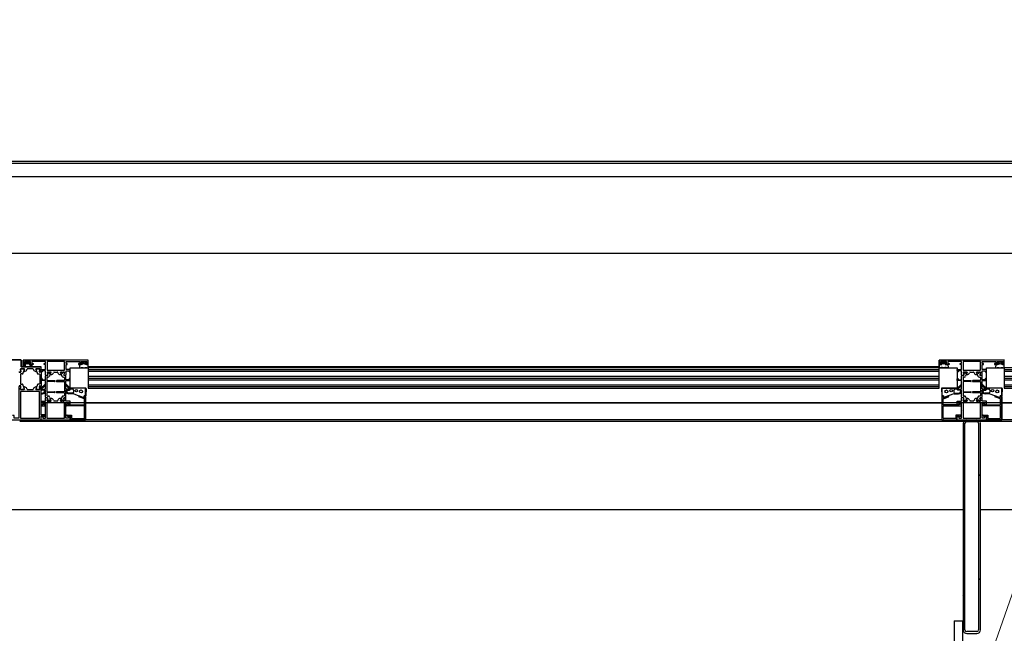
# Model space of a CAD drawing. Header units: millimetres. Extents: x 45983 to 94428, y -13359 to 18562.
# Tile 50 of 57: x 85536 to 86688, y 14609 to 15328. Entities that reach past the tile are written whole.
import ezdxf

# ---------------------------------------------------------------- set-up
doc = ezdxf.new("R2010")
doc.units = ezdxf.units.MM
doc.layers.add('Kanał', color=30, linetype='Continuous', lineweight=30)

msp = doc.modelspace()

# ---------------------------------------------------------------- hatches: boundary and pattern name
h = msp.add_hatch()
h.set_pattern_fill('FP_143', color=256, style=0, pattern_type=2)
h.set_pattern_definition([(45, (-2143.33, -11145.76), (-251.4472, 251.4472), []), (45, (-2143.33, -10764.76), (-251.4472, 251.4472), [])])
h.paths.add_polyline_path([(86656, 14609.4), (86658.8, 14610.6), (86656, 14611.4), (86641.2, 14610.6), (86644, 14609.4)], flags=0)
h.paths.add_polyline_path([(86658.8, 14610.6), (86660, 14613.4), (86657.4, 14612)], flags=0)
h.paths.add_polyline_path([(86641.2, 14610.6), (86642.6, 14612), (86640, 14613.4)], flags=0)
h.paths.add_polyline_path([(86658.8, 14858.3), (86656, 14859.4), (86644, 14859.4), (86641.2, 14858.3), (86644, 14857.4), (86656, 14857.4)], flags=0)
h.paths.add_polyline_path([(86660, 14855.4), (86658.8, 14858.3), (86657.4, 14856.8)], flags=0)
h.paths.add_polyline_path([(86658, 14613.4), (86660, 14613.4), (86660, 14855.4), (86658, 14855.4), (86658, 14768.8)], flags=0)
h.paths.add_polyline_path([(86640, 14855.4), (86642.6, 14856.8), (86641.2, 14858.3)], flags=0)
h.paths.add_polyline_path([(86640, 14613.4), (86642, 14613.4), (86642, 14855.4), (86640, 14855.4), (86640, 14768.8)], flags=0)

# ---------------------------------------------------------------- linework, layer by layer
for p, q in [((91190, 15161.9), (81724.5, 15161.9)), ((81724.5, 15160.1), (91190, 15160.1)), ((75653.1, 15144.2), (91190, 15144.2)), ((92062.4, 15054.2), (75653.1, 15054.2)), ((85507.1, 14929.9), (85537.9, 14929.9)), ((85537.8, 14929.4), (85537.8, 14921.4)), ((85540.3, 14924.4), (85540.3, 14929.4)), ((85616.1, 14929.4), (85540.3, 14929.4)), ((85548.8, 14927.9), (85541.8, 14927.9)), ((85541.8, 14927.9), (85541.8, 14925.4)), ((85547.4, 14927.9), (85543.8, 14927.9)), ((85543.9, 14927.4), (85546.8, 14927.4)), ((85548.8, 14925.4), (85548.8, 14927.9)), ((85566.3, 14927.6), (85550.3, 14927.6)), ((85550.3, 14927.6), (85550.3, 14925.4)), ((85566.3, 14925.4), (85566.3, 14927.6)), ((85568.2, 14927.6), (85568.2, 14917.4)), ((85588.6, 14927.6), (85568.2, 14927.6)), ((85588.6, 14917.4), (85588.6, 14927.6)), ((85590.4, 14927.6), (85606.4, 14927.6)), ((85590.4, 14925.4), (85590.4, 14927.6)), ((85606.4, 14927.6), (85606.4, 14925.4)), ((85607.9, 14927.9), (85614.9, 14927.9)), ((85607.9, 14925.4), (85607.9, 14927.9)), ((85612.8, 14927.4), (85609.9, 14927.4)), ((85614.9, 14927.9), (85614.9, 14925.4)), ((85616.4, 14924.4), (85616.4, 14929.2)), ((86612, 14924.4), (86612, 14929.4)), ((86687.8, 14929.4), (86612, 14929.4)), ((86620.5, 14927.9), (86613.5, 14927.9)), ((86613.5, 14927.9), (86613.5, 14925.4)), ((86615.5, 14927.4), (86618.4, 14927.4)), ((86620.5, 14925.4), (86620.5, 14927.9)), ((86638, 14927.6), (86622, 14927.6)), ((86622, 14927.6), (86622, 14925.4)), ((86638, 14925.4), (86638, 14927.6)), ((86639.8, 14927.6), (86639.8, 14917.4)), ((86660.2, 14927.6), (86639.8, 14927.6)), ((86660.2, 14917.4), (86660.2, 14927.6)), ((86662, 14927.6), (86678, 14927.6)), ((86662, 14925.4), (86662, 14927.6)), ((86678, 14927.6), (86678, 14925.4)), ((86679.5, 14927.9), (86686.5, 14927.9)), ((86679.5, 14925.4), (86679.5, 14927.9)), ((86684.5, 14927.4), (86681.6, 14927.4)), ((86686.5, 14927.9), (86686.5, 14925.4)), ((86688, 14924.4), (86688, 14929.2)), ((85537.8, 14921.4), (85561.3, 14921.4)), ((85537.9, 14921.9), (85561.3, 14921.9)), ((85540.1, 14921.9), (85540.3, 14924.1)), ((85542.3, 14924.4), (85540.3, 14924.4)), ((85540.6, 14924.4), (85543.4, 14924.4)), ((85541.1, 14916.1), (85541.9, 14916.1)), ((85541.8, 14925.4), (85543.3, 14925.4)), ((85542.7, 14926), (85543.4, 14927.2)), ((85543.4, 14925.6), (85542.9, 14925.7)), ((85543.4, 14924.4), (85543.4, 14925.6)), ((85544.1, 14921.4), (85547.6, 14921.4)), ((85544.7, 14918), (85545.1, 14919.1)), ((85545.5, 14919.4), (85551.4, 14919.4)), ((85547.2, 14927.2), (85547.9, 14926)), ((85547.7, 14925.7), (85547.3, 14925.6)), ((85547.3, 14925.6), (85547.3, 14924.4)), ((85547.3, 14925.4), (85548.8, 14925.4)), ((85547.3, 14924.4), (85550, 14924.4)), ((85551.8, 14924.4), (85548.3, 14924.4)), ((85550.3, 14925.4), (85551.8, 14925.4)), ((85550.3, 14924.1), (85550.5, 14921.9)), ((85551.8, 14925.4), (85551.8, 14924.4)), ((85551.9, 14919.1), (85552.3, 14918)), ((85555.1, 14916.1), (85555.9, 14916.1)), ((85561.3, 14918.3), (85566.3, 14918.4)), ((85561.4, 14915.4), (85561.3, 14918.3)), ((85566.3, 14916.9), (85562.5, 14916.9)), ((85562.5, 14916.9), (85562.5, 14915.5)), ((85564.8, 14924.4), (85564.8, 14925.4)), ((85564.8, 14925.4), (85566.3, 14925.4)), ((85566.3, 14924.4), (85564.8, 14924.4)), ((85566.3, 14918.4), (85566.3, 14924.4)), ((85566.3, 14912.1), (85566.3, 14916.9)), ((85568.2, 14917.4), (85588.6, 14917.4)), ((85591.9, 14925.4), (85590.4, 14925.4)), ((85590.4, 14924.4), (85591.9, 14924.4)), ((85590.4, 14918.4), (85590.4, 14924.4)), ((85595.3, 14918.3), (85590.4, 14918.4)), ((85590.4, 14916.9), (85594.1, 14916.9)), ((85590.4, 14912.1), (85590.4, 14916.9)), ((85591.9, 14924.4), (85591.9, 14925.4)), ((85594.1, 14916.9), (85594.1, 14915.5)), ((85595.2, 14915.4), (85595.3, 14918.3)), ((85604.9, 14925.4), (85604.9, 14924.4)), ((85606.4, 14925.4), (85604.9, 14925.4)), ((85604.9, 14924.4), (85608.3, 14924.4)), ((85606.3, 14924.1), (85606.1, 14920.7)), ((85606.4, 14920.4), (85607.6, 14920.4)), ((85609.4, 14924.4), (85606.6, 14924.4)), ((85607.6, 14920.4), (85608.4, 14920.5)), ((85609.3, 14925.4), (85607.9, 14925.4)), ((85608.4, 14920.5), (85610, 14920.5)), ((85609.5, 14927.2), (85608.8, 14926)), ((85608.9, 14925.7), (85609.4, 14925.6)), ((85609.4, 14925.6), (85609.4, 14924.4)), ((85610, 14920.5), (85610.7, 14920.4)), ((85610.7, 14920.4), (85612, 14920.4)), ((85612, 14920.4), (85612.7, 14920.5)), ((85612.7, 14920.5), (85614.3, 14920.5)), ((85613.9, 14926), (85613.2, 14927.2)), ((85613.3, 14925.6), (85613.8, 14925.7)), ((85613.3, 14924.4), (85613.3, 14925.6)), ((85616.1, 14924.4), (85613.3, 14924.4)), ((85614.9, 14925.4), (85613.4, 14925.4)), ((85614.3, 14920.5), (85615.1, 14920.4)), ((85614.4, 14924.4), (85616.4, 14924.4)), ((85615.1, 14920.4), (85616.3, 14920.4)), ((85616.6, 14920.7), (85616.4, 14924.1)), ((86612, 14921.4), (85616.4, 14921.4)), ((86612, 14920.4), (85616.4, 14920.4)), ((85616.4, 14920.4), (85616.4, 14896.4)), ((85616.4, 14918.4), (86612, 14918.4)), ((85616.4, 14916.4), (86612, 14916.4)), ((86611.7, 14920.7), (86612, 14924.1)), ((86614, 14924.4), (86612, 14924.4)), ((86612, 14896.4), (86612, 14920.4)), ((86613.3, 14920.4), (86612, 14920.4)), ((86612.3, 14924.4), (86615, 14924.4)), ((86614.1, 14920.5), (86613.3, 14920.4)), ((86613.5, 14925.4), (86615, 14925.4)), ((86615.7, 14920.5), (86614.1, 14920.5)), ((86614.4, 14926), (86615.1, 14927.2)), ((86615, 14925.6), (86614.6, 14925.7)), ((86615, 14924.4), (86615, 14925.6)), ((86616.4, 14920.4), (86615.7, 14920.5)), ((86617.6, 14920.4), (86616.4, 14920.4)), ((86618.3, 14920.5), (86617.6, 14920.4)), ((86619.9, 14920.5), (86618.3, 14920.5)), ((86618.9, 14927.2), (86619.6, 14926)), ((86619.4, 14925.7), (86618.9, 14925.6)), ((86618.9, 14925.6), (86618.9, 14924.4)), ((86618.9, 14924.4), (86621.7, 14924.4)), ((86619, 14925.4), (86620.5, 14925.4)), ((86620.7, 14920.4), (86619.9, 14920.5)), ((86623.5, 14924.4), (86620, 14924.4)), ((86622, 14920.4), (86620.7, 14920.4)), ((86622, 14925.4), (86623.5, 14925.4)), ((86622, 14924.1), (86622.3, 14920.7)), ((86623.5, 14925.4), (86623.5, 14924.4)), ((86633, 14918.3), (86638, 14918.4)), ((86633.1, 14915.4), (86633, 14918.3)), ((86638, 14916.9), (86634.2, 14916.9)), ((86634.2, 14916.9), (86634.2, 14915.5)), ((86636.5, 14924.4), (86636.5, 14925.4)), ((86636.5, 14925.4), (86638, 14925.4)), ((86638, 14924.4), (86636.5, 14924.4)), ((86638, 14918.4), (86638, 14924.4)), ((86638, 14912.1), (86638, 14916.9)), ((86639.8, 14917.4), (86660.2, 14917.4)), ((86663.5, 14925.4), (86662, 14925.4)), ((86662, 14924.4), (86663.5, 14924.4)), ((86662, 14918.4), (86662, 14924.4)), ((86667, 14918.3), (86662, 14918.4)), ((86662, 14916.9), (86665.8, 14916.9)), ((86662, 14912.1), (86662, 14916.9)), ((86663.5, 14924.4), (86663.5, 14925.4)), ((86665.8, 14916.9), (86665.8, 14915.5)), ((86666.9, 14915.4), (86667, 14918.3)), ((86676.5, 14925.4), (86676.5, 14924.4)), ((86678, 14925.4), (86676.5, 14925.4)), ((86676.5, 14924.4), (86680, 14924.4)), ((86678, 14924.1), (86677.7, 14920.7)), ((86678, 14920.4), (86679.3, 14920.4)), ((86681.1, 14924.4), (86678.3, 14924.4)), ((86679.3, 14920.4), (86680.1, 14920.5)), ((86681, 14925.4), (86679.5, 14925.4)), ((86680.1, 14920.5), (86681.7, 14920.5)), ((86681.1, 14927.2), (86680.4, 14926)), ((86680.6, 14925.7), (86681.1, 14925.6)), ((86681.1, 14925.6), (86681.1, 14924.4)), ((86681.7, 14920.5), (86682.4, 14920.4)), ((86682.4, 14920.4), (86683.6, 14920.4)), ((86683.6, 14920.4), (86684.3, 14920.5)), ((86684.3, 14920.5), (86685.9, 14920.5)), ((86685.6, 14926), (86684.9, 14927.2)), ((86685, 14925.6), (86685.4, 14925.7)), ((86685, 14924.4), (86685, 14925.6)), ((86686.5, 14925.4), (86685, 14925.4)), ((86687.7, 14924.4), (86685, 14924.4)), ((86685.9, 14920.5), (86686.7, 14920.4)), ((86686, 14924.4), (86688, 14924.4)), ((86686.7, 14920.4), (86688, 14920.4)), ((87683.6, 14920.4), (86688, 14920.4)), ((86688, 14920.4), (86688, 14896.4)), ((86688, 14918.4), (87683.6, 14918.4)), ((86688, 14916.4), (87683.6, 14916.4)), ((85535.4, 14915.5), (85537.5, 14915.5)), ((85535.7, 14915.1), (85537.2, 14915.1)), ((85537.2, 14912.6), (85537.2, 14901.6)), ((85539.3, 14913.1), (85537.7, 14913.1)), ((85557.6, 14913.1), (85559.2, 14913.1)), ((85559.5, 14915.5), (85561.1, 14915.5)), ((85561.2, 14915.1), (85559.7, 14915.1)), ((85559.7, 14912.6), (85559.7, 14901.6)), ((85562.5, 14915.5), (85561.4, 14915.4)), ((85561.6, 14907.8), (85562.2, 14907.8)), ((85566, 14905.3), (85561.6, 14905.3)), ((85561.7, 14899.6), (85561.7, 14914.6)), ((85562.5, 14907.5), (85562.5, 14906.6)), ((85562.8, 14906.3), (85566, 14906.3)), ((85566.3, 14906.6), (85566.3, 14910.8)), ((85566.4, 14895.6), (85566.4, 14905)), ((85566.5, 14911.9), (85568.6, 14911.9)), ((85566.8, 14911.3), (85568.5, 14911.3)), ((85568.1, 14908.8), (85568.1, 14905.6)), ((85568.2, 14915.2), (85568.8, 14912.1)), ((85572.7, 14915.4), (85568.4, 14915.4)), ((85568.4, 14915), (85569, 14911.8)), ((85568.4, 14905.3), (85577.1, 14905.3)), ((85577.1, 14904.3), (85568.4, 14904.3)), ((85569.3, 14909.3), (85568.6, 14909.3)), ((85568.7, 14915.3), (85569.9, 14915.3)), ((85572.7, 14914.9), (85571.1, 14910.7)), ((85571.2, 14915.2), (85572.4, 14915.3)), ((85572, 14912.7), (85572.8, 14915.1)), ((85573, 14912.4), (85572.1, 14912.4)), ((85576, 14915.1), (85575.8, 14914.4)), ((85576.5, 14915.4), (85580.2, 14915.4)), ((85588.2, 14905.3), (85579.5, 14905.3)), ((85579.5, 14904.3), (85588.2, 14904.3)), ((85580.6, 14915.1), (85580.9, 14914.4)), ((85583.7, 14912.4), (85584.5, 14912.4)), ((85584.7, 14912.7), (85583.8, 14915.1)), ((85584, 14915.4), (85588.3, 14915.4)), ((85584, 14914.9), (85585.5, 14910.7)), ((85585.5, 14915.2), (85584.3, 14915.3)), ((85588, 14915.3), (85586.8, 14915.3)), ((85587.4, 14909.3), (85588, 14909.3)), ((85588.3, 14915), (85587.7, 14911.8)), ((85588.5, 14915.2), (85587.9, 14912.1)), ((85588.1, 14911.9), (85590.2, 14911.9)), ((85589.8, 14911.3), (85588.2, 14911.3)), ((85588.5, 14908.8), (85588.5, 14905.6)), ((85590.3, 14906.6), (85590.3, 14910.8)), ((85590.3, 14895.6), (85590.3, 14905)), ((85593.8, 14906.3), (85590.6, 14906.3)), ((85590.6, 14905.3), (85595, 14905.3)), ((85594.1, 14915.5), (85595.2, 14915.4)), ((85594.1, 14907.5), (85594.1, 14906.6)), ((85595, 14907.8), (85594.4, 14907.8)), ((85595.3, 14905.6), (85595.3, 14907.5)), ((85616.4, 14910.4), (86612, 14910.4)), ((85616.4, 14908.4), (86612, 14908.4)), ((85616.4, 14906.4), (86612, 14906.4)), ((86633, 14905.6), (86633, 14907.5)), ((86634.2, 14915.5), (86633.1, 14915.4)), ((86633.3, 14907.8), (86633.9, 14907.8)), ((86637.7, 14905.3), (86633.3, 14905.3)), ((86634.2, 14907.5), (86634.2, 14906.6)), ((86634.5, 14906.3), (86637.7, 14906.3)), ((86638, 14906.6), (86638, 14910.8)), ((86638, 14895.6), (86638, 14905)), ((86638.2, 14911.9), (86640.3, 14911.9)), ((86638.5, 14911.3), (86640.1, 14911.3)), ((86639.8, 14908.8), (86639.8, 14905.6)), ((86639.9, 14915.2), (86640.4, 14912.1)), ((86644.3, 14915.4), (86640.1, 14915.4)), ((86640.1, 14915), (86640.6, 14911.8)), ((86640.1, 14905.3), (86648.8, 14905.3)), ((86648.8, 14904.3), (86640.1, 14904.3)), ((86640.9, 14909.3), (86640.3, 14909.3)), ((86640.4, 14915.3), (86641.5, 14915.3)), ((86642.8, 14915.2), (86644.1, 14915.3)), ((86644.4, 14914.9), (86642.8, 14910.7)), ((86643.6, 14912.7), (86644.5, 14915.1)), ((86644.6, 14912.4), (86643.8, 14912.4)), ((86647.7, 14915.1), (86647.4, 14914.4)), ((86648.2, 14915.4), (86651.8, 14915.4)), ((86659.9, 14905.3), (86651.2, 14905.3)), ((86651.2, 14904.3), (86659.9, 14904.3)), ((86652.3, 14915.1), (86652.6, 14914.4)), ((86655.4, 14912.4), (86656.2, 14912.4)), ((86656.4, 14912.7), (86655.5, 14915.1)), ((86655.6, 14914.9), (86657.2, 14910.7)), ((86655.7, 14915.4), (86659.9, 14915.4)), ((86657.2, 14915.2), (86655.9, 14915.3)), ((86659.6, 14915.3), (86658.5, 14915.3)), ((86659.1, 14909.3), (86659.7, 14909.3)), ((86659.9, 14915), (86659.4, 14911.8)), ((86660.1, 14915.2), (86659.6, 14912.1)), ((86659.8, 14911.9), (86661.8, 14911.9)), ((86661.5, 14911.3), (86659.9, 14911.3)), ((86660.2, 14908.8), (86660.2, 14905.6)), ((86662, 14906.6), (86662, 14910.8)), ((86662, 14895.6), (86662, 14905)), ((86665.5, 14906.3), (86662.3, 14906.3)), ((86662.3, 14905.3), (86666.7, 14905.3)), ((86665.8, 14915.5), (86666.9, 14915.4)), ((86665.8, 14907.5), (86665.8, 14906.6)), ((86666.7, 14907.8), (86666.1, 14907.8)), ((86667, 14905.6), (86667, 14907.5)), ((86688, 14910.4), (87683.6, 14910.4)), ((86688, 14908.4), (87683.6, 14908.4)), ((86688, 14906.4), (87683.6, 14906.4)), ((85537.2, 14899.1), (85535.7, 14899.1)), ((85537.1, 14895.3), (85537.7, 14898.5)), ((85537.7, 14901.1), (85539.3, 14901.1)), ((85541.8, 14898), (85541, 14898)), ((85545, 14895), (85544.7, 14896.1)), ((85551.4, 14894.7), (85545.5, 14894.7)), ((85552.3, 14896.1), (85551.9, 14895)), ((85555.9, 14898), (85555.1, 14898)), ((85559.2, 14901.1), (85557.6, 14901.1)), ((85561.1, 14898.6), (85559.5, 14898.6)), ((85559.7, 14899.1), (85561.2, 14899.1)), ((85561.6, 14896.3), (85562, 14896.3)), ((85566, 14894.3), (85562, 14894.3)), ((85562.3, 14896), (85562.3, 14895.6)), ((85562.6, 14895.3), (85566, 14895.3)), ((85566.3, 14885.8), (85566.3, 14894)), ((85568.1, 14904), (85568.1, 14892.6)), ((85588.5, 14904), (85588.5, 14892.6)), ((85590.3, 14885.8), (85590.3, 14894)), ((85594, 14895.3), (85590.6, 14895.3)), ((85590.6, 14894.3), (85594.6, 14894.3)), ((85594.3, 14896), (85594.3, 14895.6)), ((85595, 14896.3), (85594.6, 14896.3)), ((85595.3, 14895), (85595.3, 14896)), ((85599.3, 14896.2), (85598.6, 14896.2)), ((85601.8, 14896.4), (85599.3, 14896.2)), ((85599.3, 14894.2), (85599.3, 14891.8)), ((85613.5, 14896.4), (85601.8, 14896.4)), ((85613.8, 14896.1), (85613.4, 14887.7)), ((85616.4, 14900.4), (86612, 14900.4)), ((85616.4, 14898.4), (86612, 14898.4)), ((85616.4, 14896.4), (86612, 14896.4)), ((86614.5, 14896.1), (86615, 14887.7)), ((86614.8, 14896.4), (86626.5, 14896.4)), ((86626.5, 14896.4), (86629, 14896.2)), ((86629, 14896.2), (86629.8, 14896.2)), ((86629, 14894.2), (86629, 14891.8)), ((86633, 14895), (86633, 14896)), ((86633.3, 14896.3), (86633.7, 14896.3)), ((86637.7, 14894.3), (86633.7, 14894.3)), ((86634, 14896), (86634, 14895.6)), ((86634.3, 14895.3), (86637.7, 14895.3)), ((86638, 14885.8), (86638, 14894)), ((86639.8, 14904), (86639.8, 14892.6)), ((86660.2, 14904), (86660.2, 14892.6)), ((86662, 14885.8), (86662, 14894)), ((86665.7, 14895.3), (86662.3, 14895.3)), ((86662.3, 14894.3), (86666.3, 14894.3)), ((86666, 14896), (86666, 14895.6)), ((86666.7, 14896.3), (86666.3, 14896.3)), ((86667, 14895), (86667, 14896)), ((86671, 14896.2), (86670.2, 14896.2)), ((86673.5, 14896.4), (86671, 14896.2)), ((86671, 14894.2), (86671, 14891.8)), ((86685.2, 14896.4), (86673.5, 14896.4)), ((86685.5, 14896.1), (86685, 14887.7)), ((86688, 14900.4), (87683.6, 14900.4)), ((86688, 14898.4), (87683.6, 14898.4)), ((86688, 14896.4), (87683.6, 14896.4)), ((85561.3, 14890.8), (85562.8, 14890.8)), ((85561.3, 14889.8), (85562.8, 14889.8)), ((85561.3, 14881.4), (85566.3, 14881.4)), ((85566.3, 14881.4), (85566.3, 14884.7)), ((85568.6, 14885), (85566.5, 14885)), ((85568.3, 14885.3), (85566.8, 14885.3)), ((85568.1, 14891), (85568.1, 14887.8)), ((85568.8, 14884.7), (85568.2, 14881.7)), ((85568.3, 14881.7), (85568.9, 14884.7)), ((85568.4, 14892.3), (85577.1, 14892.3)), ((85577.1, 14891.3), (85568.4, 14891.3)), ((85568.4, 14881.4), (85572.7, 14881.4)), ((85568.6, 14887.3), (85569.4, 14887.3)), ((85569.2, 14881.4), (85568.6, 14881.4)), ((85569.9, 14881.4), (85569.4, 14881.4)), ((85571.2, 14886), (85572.8, 14881.7)), ((85572.5, 14881.4), (85571.2, 14881.4)), ((85572.9, 14881.7), (85572, 14884.2)), ((85572.2, 14884.4), (85573, 14884.4)), ((85575.8, 14882.5), (85576, 14881.8)), ((85580.2, 14881.4), (85576.5, 14881.4)), ((85588.2, 14892.3), (85579.5, 14892.3)), ((85579.5, 14891.3), (85588.2, 14891.3)), ((85580.9, 14882.5), (85580.6, 14881.8)), ((85584.5, 14884.4), (85583.7, 14884.4)), ((85583.8, 14881.7), (85584.7, 14884.2)), ((85585.4, 14886), (85583.9, 14881.7)), ((85588.2, 14881.4), (85584, 14881.4)), ((85584.1, 14881.4), (85585.4, 14881.4)), ((85586.8, 14881.4), (85587.2, 14881.4)), ((85588, 14887.3), (85587.3, 14887.3)), ((85587.5, 14881.4), (85588.1, 14881.4)), ((85588.3, 14881.7), (85587.8, 14884.7)), ((85587.9, 14884.7), (85588.4, 14881.7)), ((85590.1, 14885), (85588.1, 14885)), ((85588.4, 14885.3), (85589.8, 14885.3)), ((85588.5, 14891), (85588.5, 14887.8)), ((85590.3, 14881.4), (85590.3, 14884.7)), ((85595.3, 14881.4), (85590.3, 14881.4)), ((85598.3, 14890.8), (85593.8, 14890.8)), ((85599.2, 14889.8), (85593.8, 14889.8)), ((85595.3, 14877.8), (85595.3, 14881.4)), ((85599.5, 14889.7), (85604.7, 14888)), ((85604.7, 14888), (85610.9, 14885.7)), ((85610.8, 14884.4), (85605.7, 14886.3)), ((85606, 14887.4), (85611, 14885.6)), ((85612, 14884.4), (85610.8, 14884.4)), ((85611, 14885.6), (85611.8, 14885.6)), ((85611.5, 14887.5), (85611.5, 14886.1)), ((85613.1, 14887.5), (85611.5, 14887.5)), ((85611.5, 14887.4), (85612.8, 14887.4)), ((85611.8, 14885.6), (85611.5, 14887.4)), ((85612, 14877.5), (85612, 14884.4)), ((85613.3, 14886.9), (85613.3, 14859.7)), ((86615, 14886.9), (86615, 14859.7)), ((86615.3, 14887.5), (86616.8, 14887.5)), ((86616.8, 14887.4), (86615.5, 14887.4)), ((86616.3, 14877.5), (86616.3, 14884.4)), ((86616.3, 14884.4), (86617.5, 14884.4)), ((86616.5, 14885.6), (86616.8, 14887.4)), ((86617.4, 14885.6), (86616.5, 14885.6)), ((86616.8, 14887.5), (86616.8, 14886.1)), ((86622.3, 14887.4), (86617.4, 14885.6)), ((86623.6, 14888), (86617.5, 14885.7)), ((86617.5, 14884.4), (86622.6, 14886.3)), ((86628.8, 14889.7), (86623.6, 14888)), ((86629.2, 14889.8), (86634.5, 14889.8)), ((86630, 14890.8), (86634.5, 14890.8)), ((86633, 14877.8), (86633, 14881.4)), ((86633, 14881.4), (86638, 14881.4)), ((86638, 14881.4), (86638, 14884.7)), ((86640.2, 14885), (86638.2, 14885)), ((86640, 14885.3), (86638.5, 14885.3)), ((86639.8, 14891), (86639.8, 14887.8)), ((86640.4, 14884.7), (86639.9, 14881.7)), ((86640, 14881.7), (86640.5, 14884.7)), ((86640.1, 14892.3), (86648.8, 14892.3)), ((86648.8, 14891.3), (86640.1, 14891.3)), ((86640.1, 14881.4), (86644.3, 14881.4)), ((86640.9, 14881.4), (86640.2, 14881.4)), ((86640.3, 14887.3), (86641, 14887.3)), ((86641.5, 14881.4), (86641.1, 14881.4)), ((86642.9, 14886), (86644.5, 14881.7)), ((86644.2, 14881.4), (86642.9, 14881.4)), ((86644.5, 14881.7), (86643.6, 14884.2)), ((86643.8, 14884.4), (86644.6, 14884.4)), ((86647.5, 14882.5), (86647.7, 14881.8)), ((86651.8, 14881.4), (86648.2, 14881.4)), ((86659.9, 14892.3), (86651.2, 14892.3)), ((86651.2, 14891.3), (86659.9, 14891.3)), ((86652.5, 14882.5), (86652.3, 14881.8)), ((86656.2, 14884.4), (86655.4, 14884.4)), ((86657.1, 14886), (86655.5, 14881.7)), ((86655.5, 14881.7), (86656.4, 14884.2)), ((86659.9, 14881.4), (86655.7, 14881.4)), ((86655.8, 14881.4), (86657.1, 14881.4)), ((86658.5, 14881.4), (86658.9, 14881.4)), ((86659.7, 14887.3), (86659, 14887.3)), ((86659.1, 14881.4), (86659.8, 14881.4)), ((86660, 14881.7), (86659.5, 14884.7)), ((86659.6, 14884.7), (86660.1, 14881.7)), ((86661.8, 14885), (86659.8, 14885)), ((86660, 14885.3), (86661.5, 14885.3)), ((86660.2, 14891), (86660.2, 14887.8)), ((86662, 14881.4), (86662, 14884.7)), ((86667, 14881.4), (86662, 14881.4)), ((86670, 14890.8), (86665.5, 14890.8)), ((86670.8, 14889.8), (86665.5, 14889.8)), ((86667, 14877.8), (86667, 14881.4)), ((86671.2, 14889.7), (86676.4, 14888)), ((86676.4, 14888), (86682.5, 14885.7)), ((86682.5, 14884.4), (86677.4, 14886.3)), ((86677.7, 14887.4), (86682.6, 14885.6)), ((86683.7, 14884.4), (86682.5, 14884.4)), ((86682.6, 14885.6), (86683.5, 14885.6)), ((86683.2, 14887.5), (86683.2, 14886.1)), ((86684.7, 14887.5), (86683.2, 14887.5)), ((86683.2, 14887.4), (86684.5, 14887.4)), ((86683.5, 14885.6), (86683.2, 14887.4)), ((86683.7, 14877.5), (86683.7, 14884.4)), ((86685, 14886.9), (86685, 14859.7)), ((87738.7, 14879.2), (85561.3, 14879.2)), ((85562.8, 14877.4), (85561.3, 14877.8)), ((85563.7, 14877), (85561.3, 14877)), ((85561.3, 14875.8), (85565.7, 14875.8)), ((85563.3, 14877.4), (85562.8, 14877.4)), ((85566.3, 14879.4), (85563.3, 14879.4)), ((85563.3, 14879.4), (85563.3, 14877.4)), ((85563.7, 14878.3), (85563.7, 14877)), ((85566.1, 14876.7), (85564.3, 14878.6)), ((85566.3, 14870.7), (85566.3, 14879.4)), ((85566.6, 14870.4), (85566.3, 14870.7)), ((85566.3, 14870.2), (85566.6, 14870.4)), ((85566.3, 14861.4), (85566.3, 14870.2)), ((85568.1, 14879.4), (85568.1, 14861.2)), ((85588.5, 14879.4), (85568.1, 14879.4)), ((85588.5, 14861.2), (85588.5, 14879.4)), ((85590.1, 14870.4), (85590.3, 14870.7)), ((85590.3, 14870.2), (85590.1, 14870.4)), ((85590.3, 14879.4), (85593.3, 14879.4)), ((85590.3, 14870.7), (85590.3, 14879.4)), ((85590.3, 14861.4), (85590.3, 14870.2)), ((85590.6, 14876.7), (85592.4, 14878.6)), ((85611.4, 14875.8), (85590.9, 14875.8)), ((85592.9, 14878.3), (85592.9, 14877)), ((85592.9, 14877), (85611.5, 14877)), ((85593.3, 14879.4), (85593.3, 14877.4)), ((85593.3, 14877.4), (85593.9, 14877.4)), ((85593.9, 14877.4), (85595.3, 14877.8)), ((85611.9, 14861.8), (85611.9, 14875.3)), ((86615, 14879.2), (85613.3, 14879.2)), ((85613.3, 14879.2), (86615, 14879.2)), ((86616.4, 14861.8), (86616.4, 14875.3)), ((86635.4, 14877), (86616.8, 14877)), ((86616.9, 14875.8), (86637.4, 14875.8)), ((86634.5, 14877.4), (86633, 14877.8)), ((86635, 14877.4), (86634.5, 14877.4)), ((86638, 14879.4), (86635, 14879.4)), ((86635, 14879.4), (86635, 14877.4)), ((86635.4, 14878.3), (86635.4, 14877)), ((86637.8, 14876.7), (86635.9, 14878.6)), ((86638, 14870.7), (86638, 14879.4)), ((86638.3, 14870.4), (86638, 14870.7)), ((86638, 14870.2), (86638.3, 14870.4)), ((86638, 14861.4), (86638, 14870.2)), ((86639.8, 14879.4), (86639.8, 14861.2)), ((86660.2, 14879.4), (86639.8, 14879.4)), ((86660.2, 14861.2), (86660.2, 14879.4)), ((86661.8, 14870.4), (86662, 14870.7)), ((86662, 14870.2), (86661.8, 14870.4)), ((86662, 14879.4), (86665, 14879.4)), ((86662, 14870.7), (86662, 14879.4)), ((86662, 14861.4), (86662, 14870.2)), ((86662.2, 14876.7), (86664.1, 14878.6)), ((86683.1, 14875.8), (86662.6, 14875.8)), ((86664.6, 14878.3), (86664.6, 14877)), ((86664.6, 14877), (86683.2, 14877)), ((86665, 14879.4), (86665, 14877.4)), ((86665, 14877.4), (86665.5, 14877.4)), ((86665.5, 14877.4), (86667, 14877.8)), ((86683.6, 14861.8), (86683.6, 14875.3)), ((87686.7, 14879.2), (86685, 14879.2)), ((86685, 14879.2), (87686.7, 14879.2)), ((85565, 14865), (85561.3, 14865)), ((85561.3, 14863.8), (85563.5, 14863.8)), ((85561.3, 14863), (85562.8, 14863.4)), ((85561.4, 14859.4), (85595.3, 14859.4)), ((85562.8, 14863.4), (85563.3, 14863.4)), ((85563.3, 14863.4), (85563.3, 14861.4)), ((85563.3, 14861.4), (85566.3, 14861.4)), ((85563.5, 14863.8), (85563.7, 14863.6)), ((85564.2, 14863.5), (85565.3, 14864.1)), ((85565.7, 14864.3), (85565.7, 14864.8)), ((85568.1, 14861.2), (85588.5, 14861.2)), ((85593.3, 14861.4), (85590.3, 14861.4)), ((85592.5, 14863.5), (85591.4, 14864.1)), ((85591.6, 14865), (85597, 14865)), ((85593.1, 14863.8), (85593, 14863.6)), ((85595.8, 14863.8), (85593.1, 14863.8)), ((85593.3, 14863.4), (85593.3, 14861.4)), ((85593.8, 14863.4), (85593.3, 14863.4)), ((85595.3, 14863), (85593.8, 14863.4)), ((85595.3, 14859.4), (85595.3, 14863)), ((85595.8, 14859.4), (85595.8, 14863.8)), ((85613.1, 14859.4), (85595.8, 14859.4)), ((85597, 14865), (85597, 14860.8)), ((85597, 14860.8), (85610.9, 14860.8)), ((86615, 14859.4), (85613.3, 14859.4)), ((86615.2, 14859.4), (86632.5, 14859.4)), ((86631.3, 14860.8), (86617.4, 14860.8)), ((86636.7, 14865), (86631.3, 14865)), ((86631.3, 14865), (86631.3, 14860.8)), ((86632.5, 14859.4), (86632.5, 14863.8)), ((86632.5, 14863.8), (86635.2, 14863.8)), ((86633, 14863), (86634.5, 14863.4)), ((86633, 14859.4), (86633, 14863)), ((86633, 14859.4), (86667, 14859.4)), ((86634.5, 14863.4), (86635, 14863.4)), ((86635, 14863.4), (86635, 14861.4)), ((86635, 14861.4), (86638, 14861.4)), ((86635.2, 14863.8), (86635.3, 14863.6)), ((86635.9, 14863.5), (86637, 14864.1)), ((86639.8, 14861.2), (86660.2, 14861.2)), ((86665, 14861.4), (86662, 14861.4)), ((86664.1, 14863.5), (86663, 14864.1)), ((86663.3, 14865), (86668.7, 14865)), ((86664.8, 14863.8), (86664.7, 14863.6)), ((86667.5, 14863.8), (86664.8, 14863.8)), ((86665, 14863.4), (86665, 14861.4)), ((86665.5, 14863.4), (86665, 14863.4)), ((86667, 14863), (86665.5, 14863.4)), ((86667, 14859.4), (86667, 14863)), ((86667.5, 14859.4), (86667.5, 14863.8)), ((86684.8, 14859.4), (86667.5, 14859.4)), ((86668.7, 14865), (86668.7, 14860.8)), ((86668.7, 14860.8), (86682.6, 14860.8)), ((87686.7, 14859.4), (86685, 14859.4)), ((87763.8, 14857.4), (85536.2, 14857.4)), ((86640, 14855.4), (86640, 14613.4)), ((86644, 14857.4), (86642, 14857.4)), ((86642, 14613.4), (86642, 14855.4)), ((86644, 14857.4), (86656, 14857.4)), ((86658, 14857.4), (86656, 14857.4)), ((86658, 14855.4), (86658, 14613.4)), ((86660, 14613.4), (86660, 14855.4)), ((86640, 14754.2), (75653.1, 14754.2)), ((92062.4, 14754.2), (86660, 14754.2)), ((86629.2, 14624.2), (86629.2, 14474.2)), ((86629.2, 14624.2), (86639.2, 14624.2)), ((86639.2, 14624.2), (86639.2, 14474.2)), ((86656, 14611.4), (86644, 14611.4)), ((86644, 14609.4), (86656, 14609.4))]:
    msp.add_line(p, q)
at = {"lineweight": 9}
for p, q in [((85472.2, 14929.4), (85537.8, 14929.4)), ((85561.3, 14921.4), (85561.3, 14859.4)), ((85561.3, 14859.4), (85536.2, 14859.4))]:
    msp.add_line(p, q, dxfattribs=at)
at = {"extrusion": (0, 0, -1)}
for p, q in [((85616.4, 14929.4), (85540.3, 14929.4)), ((85540.3, 14929.4), (85540.3, 14921.9)), ((85616.4, 14920.4), (85616.4, 14929.4)), ((86688, 14929.4), (86612, 14929.4)), ((86612, 14929.4), (86612, 14920.4)), ((86688, 14920.4), (86688, 14929.4)), ((85595.3, 14896.4), (85595.3, 14920.4)), ((85595.3, 14920.4), (85616.4, 14920.4)), ((86612, 14920.4), (86633, 14920.4)), ((86633, 14920.4), (86633, 14896.4)), ((86667, 14896.4), (86667, 14920.4)), ((86667, 14920.4), (86688, 14920.4)), ((85613.3, 14896.4), (85595.3, 14896.4)), ((85613.3, 14859.4), (85613.3, 14896.4)), ((86633, 14896.4), (86615, 14896.4)), ((86615, 14896.4), (86615, 14859.4)), ((86685, 14896.4), (86667, 14896.4)), ((86685, 14859.4), (86685, 14896.4)), ((85561.3, 14859.4), (85613.3, 14859.4)), ((86615, 14859.4), (86685, 14859.4))]:
    msp.add_line(p, q, dxfattribs=at)
for points in [[(85540.2, 14921.4), (85537.8, 14921.4), (85537.8, 14929.4), (85507.3, 14929.4)], [(85537.1, 14918.8), (85537.7, 14915.7), (85537.1, 14918.8)], [(85541.5, 14919.1), (85537.3, 14919.1), (85541.6, 14919.1)], [(85539.8, 14913.4), (85541.8, 14918.8), (85540.9, 14916.3)], [(85561.3, 14915.8), (85561.3, 14921.4), (85551, 14921.4), (85551, 14924), (85549.5, 14924), (85549.5, 14921.4), (85542.5, 14921.4), (85542.5, 14924), (85540.7, 14924), (85540.7, 14921.9)], [(85556.1, 14916.3), (85555.2, 14918.8), (85557.2, 14913.4)], [(85555.4, 14919), (85559.6, 14919), (85555.4, 14919)], [(85559.8, 14918.8), (85559.3, 14915.7), (85559.8, 14918.8)], [(85537.4, 14895.1), (85541.5, 14895.1), (85537.1, 14895.1), (85537.7, 14898.6), (85535.2, 14898.6), (85535.2, 14872.6), (85535.4, 14872.4), (85535.2, 14872.1), (85535.2, 14861.2), (85529.7, 14861.2), (85529.7, 14864.4), (85527.7, 14864.4)], [(85540.8, 14897.8), (85541.7, 14895.3), (85539.8, 14900.7)], [(85557.2, 14900.7), (85555.2, 14895.3), (85556.1, 14897.8)], [(85559.6, 14895.1), (85555.4, 14895.1), (85559.6, 14895.1)], [(85559.3, 14898.4), (85559.8, 14895.3), (85559.3, 14898.5)], [(85565.2, 14865.3), (85561.3, 14865.3), (85561.3, 14898.4)], [(85520, 14859.4), (85561.3, 14859.4), (85561.3, 14863.8), (85565.2, 14863.8)]]:
    msp.add_lwpolyline(points)
msp.add_lwpolyline([(85537, 14861.2), (85559.5, 14861.2), (85559.5, 14892.7), (85537, 14892.7)], close=True)
for centre, radius in [((85545.3, 14925.7), 1), ((85611.3, 14925.7), 1), ((86617, 14925.7), 1), ((86683, 14925.7), 1), ((85570.5, 14914.6), 0.526), ((85586.1, 14914.6), 0.526), ((86642.2, 14914.6), 0.526), ((86657.8, 14914.6), 0.526), ((85602.5, 14893.6), 1.5), ((85608, 14892.6), 1.75), ((86620.3, 14892.6), 1.75), ((86625.8, 14893.6), 1.5), ((86674.2, 14893.6), 1.5), ((86679.7, 14892.6), 1.75), ((85570.5, 14882), 0.55), ((85586.1, 14882), 0.55), ((86642.2, 14882), 0.55), ((86657.8, 14882), 0.55)]:
    msp.add_circle(centre, radius)
for centre, radius, start, end in [((85540.6, 14929.2), 0.25, 90, 180), ((85544, 14926.6), 1.26, 97.0364, 261.8341), ((85543.9, 14926.9), 0.5, 90, 150), ((85546.8, 14926.9), 0.5, 30, 90), ((85547.6, 14926.6), 1.26, 280.38, 97.0364), ((85609.9, 14926.9), 0.5, 90, 150), ((85612.8, 14926.9), 0.5, 30, 90), ((85616.1, 14929.2), 0.25, 0, 90), ((86612.2, 14929.2), 0.25, 90, 180), ((86615.5, 14926.9), 0.5, 90, 150), ((86618.4, 14926.9), 0.5, 30, 90), ((86681.6, 14926.9), 0.5, 90, 150), ((86684.5, 14926.9), 0.5, 30, 90), ((86687.8, 14929.2), 0.25, 0, 90), ((85537.4, 14918.8), 0.25, 90, 190), ((85537.3, 14918.9), 0.2, 90, 190), ((85537.5, 14915.7), 0.2, 270, 10), ((85540.2, 14921.9), 0.5, 270, 0), ((85540.5, 14924.1), 0.226, 71.2095, 184.4274), ((85541.1, 14916.3), 0.2, 159.9231, 270), ((85541.5, 14918.8), 0.25, 340, 90), ((85541.6, 14918.9), 0.2, 339.9231, 90), ((85541.9, 14919.1), 3, 270, 340.0164), ((85542.3, 14925.4), 1, 270, 0), ((85544.3, 14923.1), 1.72, 114.1034, 263.1254), ((85542.9, 14925.9), 0.2, 150, 260.5377), ((85543.4, 14925.1), 0.506, 296.6486, 29.8936), ((85545.5, 14918.9), 0.5, 90, 160.0164), ((85548.3, 14925.4), 1, 180, 270), ((85547.3, 14923.1), 1.72, 276.8746, 69.3841), ((85547.7, 14925.9), 0.2, 279.4623, 30), ((85548.2, 14925.1), 0.506, 149.0757, 234.5786), ((85550.1, 14924.1), 0.227, 355.7621, 109.2679), ((85551.4, 14918.9), 0.5, 19.9836, 90), ((85555.1, 14919.1), 3, 199.9836, 270), ((85555.4, 14918.8), 0.25, 90, 200), ((85555.4, 14918.8), 0.2, 90, 200), ((85555.9, 14916.3), 0.2, 270, 20), ((85559.6, 14918.8), 0.25, 350, 90), ((85559.6, 14918.8), 0.2, 350, 90), ((85561.1, 14915.7), 0.2, 270, 15.1513), ((85606.4, 14920.7), 0.3, 176.6981, 270), ((85606.6, 14924.1), 0.227, 70.7321, 184.2379), ((85608.3, 14925.4), 1, 270, 0), ((85608.9, 14925.9), 0.2, 150, 260.5377), ((85614.4, 14925.4), 1, 180, 270), ((85613.7, 14925.9), 0.2, 279.4623, 30), ((85616.1, 14924.1), 0.226, 355.5726, 108.7905), ((85616.3, 14920.7), 0.3, 270, 3.3019), ((86612, 14920.7), 0.3, 176.6981, 270), ((86612.2, 14924.1), 0.226, 71.2095, 184.4274), ((86614, 14925.4), 1, 270, 0), ((86614.6, 14925.9), 0.2, 150, 260.5377), ((86620, 14925.4), 1, 180, 270), ((86619.4, 14925.9), 0.2, 279.4623, 30), ((86621.8, 14924.1), 0.227, 355.7621, 109.2679), ((86622, 14920.7), 0.3, 270, 3.3019), ((86678, 14920.7), 0.3, 176.6981, 270), ((86678.2, 14924.1), 0.227, 70.7321, 184.2379), ((86680, 14925.4), 1, 270, 0), ((86680.6, 14925.9), 0.2, 150, 260.5377), ((86686, 14925.4), 1, 180, 270), ((86685.4, 14925.9), 0.2, 279.4623, 30), ((86687.8, 14924.1), 0.226, 355.5726, 108.7905), ((86688, 14920.7), 0.3, 270, 3.3019), ((85537.2, 14915.6), 0.5, 270, 10), ((85537.7, 14912.6), 0.5, 90, 180), ((85539.3, 14913.6), 0.5, 270, 340), ((85557.6, 14913.6), 0.5, 200, 270), ((85559.7, 14915.6), 0.5, 170, 270), ((85559.2, 14912.6), 0.5, 0, 90), ((85559.5, 14915.7), 0.2, 170, 270), ((85561.2, 14914.6), 0.5, 0, 90), ((85561.6, 14907.5), 0.3, 90, 180), ((85561.6, 14905.6), 0.3, 180, 270), ((85562.2, 14907.5), 0.3, 0, 90), ((85562.8, 14906.6), 0.3, 180, 270), ((85566, 14906.6), 0.3, 270, 0), ((85566, 14905), 0.357, 9.0075, 86.2817), ((85566.5, 14912.1), 0.2, 180, 270), ((85566.8, 14910.8), 0.5, 90, 180), ((85568.6, 14908.8), 0.5, 90, 180), ((85568.4, 14905.6), 0.3, 180, 270), ((85568.4, 14904), 0.3, 90, 180), ((85568.4, 14915.2), 0.2, 90, 190), ((85568.7, 14915), 0.3, 85.5107, 190.4508), ((85568.5, 14911.8), 0.5, 270, 356.8695), ((85568.6, 14912.1), 0.2, 270, 10), ((85569.3, 14911.3), 2, 270, 340), ((85569.9, 14915), 0.2, 317.607, 90), ((85570.5, 14914.6), 0.6, 153.773, 270), ((85570.5, 14914.6), 0.6, 270, 26.227), ((85571.2, 14915), 0.2, 104.9071, 222.393), ((85572.1, 14912.6), 0.2, 159.9963, 270), ((85572.4, 14915), 0.3, 340, 94.5809), ((85572.7, 14915.2), 0.2, 339.9963, 90), ((85573, 14915.4), 3, 270, 340.0082), ((85576.5, 14914.9), 0.5, 90, 160.0082), ((85577.1, 14904.8), 0.5, 0, 90), ((85577.1, 14904.8), 0.5, 270, 0), ((85579.5, 14904.8), 0.5, 90, 180), ((85579.5, 14904.8), 0.5, 180, 270), ((85580.2, 14914.9), 0.5, 19.9918, 90), ((85583.7, 14915.4), 3, 199.9918, 270), ((85584, 14915.2), 0.2, 90, 200.0037), ((85584.3, 14915), 0.3, 85.4191, 200), ((85584.5, 14912.6), 0.2, 270, 20.0037), ((85585.4, 14915), 0.2, 317.607, 75.0929), ((85586.1, 14914.6), 0.6, 153.773, 270), ((85587.4, 14911.3), 2, 200, 270), ((85586.1, 14914.6), 0.6, 270, 26.227), ((85586.8, 14915), 0.2, 90, 222.393), ((85588.2, 14911.8), 0.5, 183.1305, 270), ((85588.1, 14912.1), 0.2, 170, 270), ((85588, 14915), 0.3, 349.5492, 94.4893), ((85588, 14908.8), 0.5, 0, 90), ((85588.2, 14905.6), 0.3, 270, 0), ((85588.2, 14904), 0.3, 0, 90), ((85588.3, 14915.2), 0.2, 350, 90), ((85589.8, 14910.8), 0.5, 0, 90), ((85590.2, 14912.1), 0.2, 270, 0), ((85590.6, 14906.6), 0.3, 180, 270), ((85590.7, 14905), 0.357, 93.7183, 170.9925), ((85593.8, 14906.6), 0.3, 270, 0), ((85594.4, 14907.5), 0.3, 90, 180), ((85595, 14907.5), 0.3, 0, 90), ((85595, 14905.6), 0.3, 270, 0), ((86633.3, 14907.5), 0.3, 90, 180), ((86633.3, 14905.6), 0.3, 180, 270), ((86633.9, 14907.5), 0.3, 0, 90), ((86634.5, 14906.6), 0.3, 180, 270), ((86637.7, 14906.6), 0.3, 270, 0), ((86637.7, 14905), 0.357, 9.0075, 86.2817), ((86638.2, 14912.1), 0.2, 180, 270), ((86638.5, 14910.8), 0.5, 90, 180), ((86640.3, 14908.8), 0.5, 90, 180), ((86640.1, 14905.6), 0.3, 180, 270), ((86640.1, 14904), 0.3, 90, 180), ((86640.1, 14915.2), 0.2, 90, 190), ((86640.4, 14915), 0.3, 85.5107, 190.4508), ((86640.1, 14911.8), 0.5, 270, 356.8695), ((86640.2, 14912.1), 0.2, 270, 10), ((86640.9, 14911.3), 2, 270, 340), ((86641.5, 14915), 0.2, 317.607, 90), ((86642.2, 14914.6), 0.6, 153.773, 270), ((86642.2, 14914.6), 0.6, 270, 26.227), ((86642.9, 14915), 0.2, 104.9071, 222.393), ((86643.8, 14912.6), 0.2, 159.9963, 270), ((86644.1, 14915), 0.3, 340, 94.5809), ((86644.3, 14915.2), 0.2, 339.9963, 90), ((86644.6, 14915.4), 3, 270, 340.0082), ((86648.2, 14914.9), 0.5, 90, 160.0082), ((86648.8, 14904.8), 0.5, 0, 90), ((86648.8, 14904.8), 0.5, 270, 0), ((86651.2, 14904.8), 0.5, 90, 180), ((86651.2, 14904.8), 0.5, 180, 270), ((86651.8, 14914.9), 0.5, 19.9918, 90), ((86655.4, 14915.4), 3, 199.9918, 270), ((86655.7, 14915.2), 0.2, 90, 200.0037), ((86655.9, 14915), 0.3, 85.4191, 200), ((86656.2, 14912.6), 0.2, 270, 20.0037), ((86657.1, 14915), 0.2, 317.607, 75.0929), ((86657.8, 14914.6), 0.6, 153.773, 270), ((86659.1, 14911.3), 2, 200, 270), ((86657.8, 14914.6), 0.6, 270, 26.227), ((86658.5, 14915), 0.2, 90, 222.393), ((86659.9, 14911.8), 0.5, 183.1305, 270), ((86659.6, 14915), 0.3, 349.5492, 94.4893), ((86659.8, 14912.1), 0.2, 170, 270), ((86659.7, 14908.8), 0.5, 0, 90), ((86659.9, 14915.2), 0.2, 350, 90), ((86659.9, 14905.6), 0.3, 270, 0), ((86659.9, 14904), 0.3, 0, 90), ((86661.5, 14910.8), 0.5, 0, 90), ((86661.8, 14912.1), 0.2, 270, 0), ((86662.3, 14906.6), 0.3, 180, 270), ((86662.3, 14905), 0.357, 93.7183, 170.9925), ((86665.5, 14906.6), 0.3, 270, 0), ((86666.1, 14907.5), 0.3, 90, 180), ((86666.7, 14907.5), 0.3, 0, 90), ((86666.7, 14905.6), 0.3, 270, 0), ((85537.4, 14895.3), 0.25, 170, 270), ((85537.7, 14901.6), 0.5, 180, 270), ((85537.2, 14898.6), 0.5, 350, 90), ((85539.3, 14900.6), 0.5, 20, 90), ((85541, 14897.8), 0.2, 90, 200.0037), ((85541.5, 14895.3), 0.25, 270, 20), ((85541.5, 14895.3), 0.2, 270, 20.0037), ((85541.8, 14895), 3, 19.9836, 90), ((85545.5, 14895.2), 0.5, 199.9836, 270), ((85551.4, 14895.2), 0.5, 270, 340.0164), ((85555.1, 14895), 3, 90, 160.0164), ((85555.4, 14895.3), 0.25, 160, 270), ((85555.4, 14895.3), 0.2, 160.0363, 270), ((85555.9, 14897.8), 0.2, 340.0363, 90), ((85557.6, 14900.6), 0.5, 90, 160), ((85559.2, 14901.6), 0.5, 270, 0), ((85559.7, 14898.6), 0.5, 90, 190), ((85559.5, 14898.4), 0.2, 90, 190.0915), ((85559.6, 14895.3), 0.25, 270, 10), ((85559.6, 14895.3), 0.2, 270, 10.0915), ((85561.1, 14898.4), 0.2, 0, 90), ((85561.2, 14899.6), 0.5, 270, 0), ((85561.6, 14896), 0.3, 90, 183.7026), ((85562, 14895), 0.7, 180, 270), ((85554.5, 14910.6), 15.9, 295.4678, 317.2184), ((85562, 14896), 0.3, 0, 90), ((85554.5, 14910.6), 14.9, 300.9122, 316.9785), ((85562.6, 14895.6), 0.3, 180.0359, 270), ((85562.8, 14893.3), 2.5, 270, 0), ((85562.8, 14893.3), 3.5, 270, 0), ((85565.8, 14893.3), 0.5, 0, 180), ((85565.8, 14900.2), 0.5, 317.2184, 144.3861), ((85566, 14895.7), 0.357, 273.7183, 350.9925), ((85566, 14894), 0.341, 6.907, 87.1528), ((85590.8, 14900.2), 0.5, 35.6139, 222.7816), ((85590.7, 14895.7), 0.357, 189.0075, 266.2817), ((85590.7, 14894), 0.341, 92.8472, 173.093), ((85590.8, 14893.3), 0.5, 0, 180), ((85593.8, 14893.3), 3.5, 180, 270), ((85602.1, 14910.6), 15.9, 222.7816, 256.1831), ((85602.1, 14910.6), 14.9, 223.0215, 255.154), ((85593.8, 14893.3), 2.5, 180, 270), ((85594, 14895.6), 0.3, 270, 359.9641), ((85594.6, 14896), 0.3, 90, 180), ((85594.6, 14895), 0.7, 270, 0), ((85595, 14896), 0.3, 356.2974, 90), ((85598.6, 14897.2), 1, 255.154, 270), ((85598.3, 14894.2), 1, 0, 90), ((85613.5, 14896.1), 0.3, 356.6335, 90), ((86614.8, 14896.1), 0.3, 90, 183.3665), ((86630, 14894.2), 1, 90, 180), ((86629.8, 14897.2), 1, 270, 284.846), ((86626.2, 14910.6), 14.9, 284.846, 316.9785), ((86626.2, 14910.6), 15.9, 283.8169, 317.2184), ((86633.3, 14896), 0.3, 90, 183.7026), ((86633.7, 14895), 0.7, 180, 270), ((86633.7, 14896), 0.3, 0, 90), ((86634.3, 14895.6), 0.3, 180.0359, 270), ((86634.5, 14893.3), 2.5, 270, 0), ((86634.5, 14893.3), 3.5, 270, 0), ((86637.5, 14893.3), 0.5, 0, 180), ((86637.5, 14900.2), 0.5, 317.2184, 144.3861), ((86637.7, 14895.7), 0.357, 273.7183, 350.9925), ((86637.7, 14894), 0.341, 6.907, 87.1528), ((86662.5, 14900.2), 0.5, 35.6139, 222.7816), ((86662.3, 14895.7), 0.357, 189.0075, 266.2817), ((86662.3, 14894), 0.341, 92.8472, 173.093), ((86662.5, 14893.3), 0.5, 0, 180), ((86665.5, 14893.3), 3.5, 180, 270), ((86673.8, 14910.6), 15.9, 222.7816, 256.1831), ((86673.8, 14910.6), 14.9, 223.0215, 255.154), ((86665.5, 14893.3), 2.5, 180, 270), ((86665.7, 14895.6), 0.3, 270, 359.9641), ((86666.3, 14896), 0.3, 90, 180), ((86666.3, 14895), 0.7, 270, 0), ((86666.7, 14896), 0.3, 356.2974, 90), ((86670.2, 14897.2), 1, 255.154, 270), ((86670, 14894.2), 1, 0, 90), ((86685.2, 14896.1), 0.3, 356.6335, 90), ((85566.8, 14885.8), 0.465, 175.6059, 271.8127), ((85566.5, 14884.8), 0.2, 90, 192.1023), ((85568.4, 14892.6), 0.3, 180, 270), ((85568.4, 14891), 0.3, 90, 180), ((85568.6, 14887.8), 0.5, 180, 270), ((85568.4, 14881.6), 0.2, 170, 270), ((85568.2, 14884.7), 0.648, 4.1704, 84.0418), ((85568.6, 14881.7), 0.325, 190.4204, 255.7813), ((85568.6, 14884.8), 0.2, 350, 90), ((85569.3, 14882.1), 0.698, 260.5535, 279.8544), ((85569.4, 14885.3), 2, 20.0037, 90), ((85570.5, 14882), 0.6, 90, 206.227), ((85569.9, 14881.6), 0.2, 270, 42.393), ((85570.5, 14882), 0.6, 323.1767, 90), ((85571.2, 14881.6), 0.2, 168.3487, 270), ((85572.2, 14884.2), 0.2, 90, 200.0037), ((85572.5, 14881.7), 0.302, 273.6401, 0.4235), ((85572.7, 14881.6), 0.2, 270, 20.0037), ((85573, 14881.4), 3, 19.9918, 90), ((85576.5, 14881.9), 0.5, 199.9918, 270), ((85577.1, 14891.8), 0.5, 0, 90), ((85577.1, 14891.8), 0.5, 270, 0), ((85579.5, 14891.8), 0.5, 90, 180), ((85579.5, 14891.8), 0.5, 180, 270), ((85580.2, 14881.9), 0.5, 270, 340.0082), ((85583.7, 14881.4), 3, 90, 160.0082), ((85584, 14881.6), 0.2, 159.9963, 270), ((85584.2, 14881.7), 0.302, 179.5765, 266.3599), ((85584.5, 14884.2), 0.2, 339.9963, 90), ((85587.3, 14885.3), 2, 90, 159.9963), ((85585.4, 14881.6), 0.2, 270, 11.6513), ((85586.1, 14882), 0.6, 90, 216.8233), ((85586.1, 14882), 0.6, 333.773, 90), ((85586.8, 14881.6), 0.2, 137.607, 270), ((85587.3, 14882.1), 0.698, 260.1456, 279.4465), ((85588.4, 14884.7), 0.648, 95.9582, 175.8296), ((85588.1, 14884.8), 0.2, 90, 190), ((85588, 14887.8), 0.5, 270, 0), ((85588, 14881.7), 0.325, 284.2187, 349.5796), ((85588.2, 14892.6), 0.3, 270, 0), ((85588.2, 14891), 0.3, 0, 90), ((85588.2, 14881.6), 0.2, 270, 10), ((85589.9, 14885.8), 0.465, 268.1873, 4.3941), ((85590.1, 14884.8), 0.2, 347.8977, 90), ((85598.3, 14891.8), 1, 270, 0), ((85599.2, 14888.8), 1, 70.8061, 90), ((85605.9, 14886.8), 0.6, 85.0593, 250), ((85611, 14886.2), 0.485, 253.7583, 352.1056), ((85612.8, 14886.9), 0.5, 0, 90), ((85613.1, 14887.7), 0.267, 262.7182, 347.4306), ((86615.2, 14887.7), 0.267, 192.5694, 277.2818), ((86615.5, 14886.9), 0.5, 90, 180), ((86617.3, 14886.2), 0.485, 187.8944, 286.2417), ((86622.4, 14886.8), 0.6, 290, 94.9407), ((86629.2, 14888.8), 1, 90, 109.1939), ((86630, 14891.8), 1, 180, 270), ((86638.5, 14885.8), 0.465, 175.6059, 271.8127), ((86638.2, 14884.8), 0.2, 90, 192.1023), ((86640.1, 14892.6), 0.3, 180, 270), ((86640.1, 14891), 0.3, 90, 180), ((86640.3, 14887.8), 0.5, 180, 270), ((86640.1, 14881.6), 0.2, 170, 270), ((86639.9, 14884.7), 0.648, 4.1704, 84.0418), ((86640.3, 14881.7), 0.325, 190.4204, 255.7813), ((86640.2, 14884.8), 0.2, 350, 90), ((86641, 14882.1), 0.698, 260.5535, 279.8544), ((86641, 14885.3), 2, 20.0037, 90), ((86641.5, 14881.6), 0.2, 270, 42.393), ((86642.2, 14882), 0.6, 90, 206.227), ((86642.2, 14882), 0.6, 323.1767, 90), ((86642.9, 14881.6), 0.2, 168.3487, 270), ((86643.8, 14884.2), 0.2, 90, 200.0037), ((86644.2, 14881.7), 0.302, 273.6401, 0.4235), ((86644.3, 14881.6), 0.2, 270, 20.0037), ((86644.6, 14881.4), 3, 19.9918, 90), ((86648.2, 14881.9), 0.5, 199.9918, 270), ((86648.8, 14891.8), 0.5, 0, 90), ((86648.8, 14891.8), 0.5, 270, 0), ((86651.2, 14891.8), 0.5, 90, 180), ((86651.2, 14891.8), 0.5, 180, 270), ((86651.8, 14881.9), 0.5, 270, 340.0082), ((86655.4, 14881.4), 3, 90, 160.0082), ((86655.8, 14881.7), 0.302, 179.5765, 266.3599), ((86655.7, 14881.6), 0.2, 159.9963, 270), ((86656.2, 14884.2), 0.2, 339.9963, 90), ((86659, 14885.3), 2, 90, 159.9963), ((86657.1, 14881.6), 0.2, 270, 11.6513), ((86657.8, 14882), 0.6, 90, 216.8233), ((86657.8, 14882), 0.6, 333.773, 90), ((86658.5, 14881.6), 0.2, 137.607, 270), ((86659, 14882.1), 0.698, 260.1456, 279.4465), ((86660.1, 14884.7), 0.648, 95.9582, 175.8296), ((86659.8, 14884.8), 0.2, 90, 190), ((86659.7, 14887.8), 0.5, 270, 0), ((86659.7, 14881.7), 0.325, 284.2187, 349.5796), ((86659.9, 14892.6), 0.3, 270, 0), ((86659.9, 14891), 0.3, 0, 90), ((86659.9, 14881.6), 0.2, 270, 10), ((86661.5, 14885.8), 0.465, 268.1873, 4.3941), ((86661.8, 14884.8), 0.2, 347.8977, 90), ((86670, 14891.8), 1, 270, 0), ((86670.8, 14888.8), 1, 70.8061, 90), ((86677.6, 14886.8), 0.6, 85.0593, 250), ((86682.7, 14886.2), 0.485, 253.7583, 352.1056), ((86684.5, 14886.9), 0.5, 0, 90), ((86684.8, 14887.7), 0.267, 262.7182, 347.4306), ((85564, 14878.3), 0.307, 45.4843, 178.7371), ((85565.7, 14876.3), 0.493, 269.2277, 45.2928), ((85590.9, 14876.3), 0.493, 134.7072, 270.7723), ((85592.6, 14878.3), 0.307, 1.2629, 134.5157), ((85611.4, 14875.3), 0.5, 0, 90), ((85611.5, 14877.5), 0.5, 270, 0), ((86616.8, 14877.5), 0.5, 180, 270), ((86616.9, 14875.3), 0.5, 90, 180), ((86635.7, 14878.3), 0.307, 45.4843, 178.7371), ((86637.4, 14876.3), 0.493, 269.2277, 45.2928), ((86662.6, 14876.3), 0.493, 134.7072, 270.7723), ((86664.3, 14878.3), 0.307, 1.2629, 134.5157), ((86683.1, 14875.3), 0.5, 0, 90), ((86683.2, 14877.5), 0.5, 270, 0), ((85564, 14863.8), 0.4, 210, 300), ((85565, 14864.5), 0.5, 300, 90), ((85565.2, 14864.8), 0.5, 0, 90), ((85565.2, 14864.3), 0.5, 270, 0), ((85591.6, 14864.5), 0.5, 90, 240), ((85592.7, 14863.8), 0.4, 240, 330), ((85610.9, 14861.8), 1, 270, 0), ((85613.1, 14859.7), 0.25, 270, 0), ((86615.2, 14859.7), 0.25, 180, 270), ((86617.4, 14861.8), 1, 180, 270), ((86635.7, 14863.8), 0.4, 210, 300), ((86636.7, 14864.5), 0.5, 300, 90), ((86644, 14855.4), 4, 90, 180), ((86656, 14855.4), 4, 0, 90), ((86663.3, 14864.5), 0.5, 90, 240), ((86664.3, 14863.8), 0.4, 240, 330), ((86682.6, 14861.8), 1, 270, 0), ((86684.8, 14859.7), 0.25, 270, 0), ((86644, 14855.4), 2, 90, 180), ((86656, 14855.4), 2, 0, 90), ((86644, 14613.4), 4, 180, 270), ((86644, 14613.4), 2, 180, 270), ((86656, 14613.4), 2, 270, 0), ((86656, 14613.4), 4, 270, 0)]:
    msp.add_arc(centre, radius, start, end)
at = {"layer": 'Kanał', "lineweight": 0}
msp.add_line((87437.1, 16786.3), (86634.2, 14474.2), dxfattribs=at)

doc.saveas('drawing.dxf')
